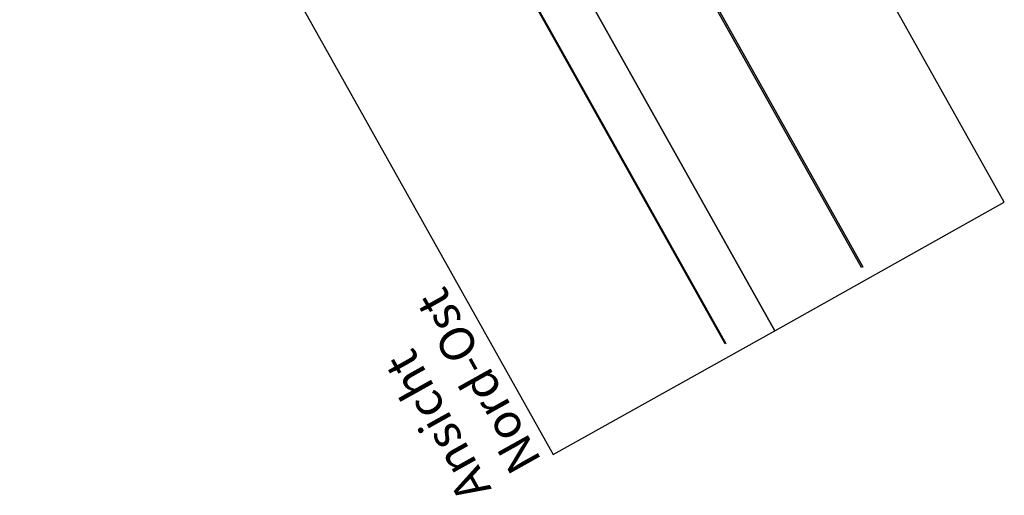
# Model space of a CAD drawing. Header units: metres. Extents: x -141 to 670, y -272 to 642.
# Tile 23 of 34: x 384 to 670, y 146 to 284. Entities that reach past the tile are written whole.
import ezdxf

# ---------------------------------------------------------------- set-up
doc = ezdxf.new("R2010")
doc.units = ezdxf.units.M
doc.header["$LTSCALE"] = 0.05
doc.layers.add('00_Noplot', color=241, linetype='Continuous', lineweight=0, plot=False)
doc.layers.add('_Hilfe', color=40, linetype='Continuous', plot=False)
doc.layers.add('Line 0.05', color=9, linetype='Continuous')
doc.styles.get("Standard").update_dxf_attribs({"font": 'ARIALN.TTF'})

msp = doc.modelspace()

# ---------------------------------------------------------------- hatches: boundary and pattern name
at = {"transparency": 33554687}
for points in [[(628.26, 211.98), (527.03, 392.66), (520.45, 388.97), (485.2, 451.88), (485.64, 452.12), (520.64, 389.65), (527.23, 393.34), (628.7, 212.22)], [(588.72, 189.83), (487.49, 370.51), (480.91, 366.82), (445.66, 429.73), (445.83, 429.83), (480.98, 367.09), (487.57, 370.78), (588.9, 189.92)]]:
    msp.add_hatch(color=256, dxfattribs=at).paths.add_polyline_path(points)

# ---------------------------------------------------------------- linework, layer by layer
at = {"layer": '_Hilfe'}
for points in [[(447.99, 470.4), (603.07, 193.62), (669.8, 231.01), (514.72, 507.79)], [(383.66, 434.36), (538.74, 157.58), (603.07, 193.62), (447.98, 470.41)]]:
    msp.add_lwpolyline(points, close=True, dxfattribs=at)
at = {"layer": 'Line 0.05'}
for points in [[(628.26, 211.98), (527.03, 392.66), (520.45, 388.97), (485.2, 451.88), (485.64, 452.12), (520.64, 389.65), (527.23, 393.34), (628.7, 212.22)], [(588.72, 189.83), (487.49, 370.51), (480.91, 366.82), (445.66, 429.73), (445.83, 429.83), (480.98, 367.09), (487.57, 370.78), (588.9, 189.92)]]:
    msp.add_lwpolyline(points, close=True, dxfattribs=at)

# ---------------------------------------------------------------- texts
at = {"layer": '00_Noplot', "insert": (535.52, 155.78), "char_height": 10.0316, "attachment_point": 7, "rotation": 119.2063}
msp.add_mtext_dynamic_manual_height_columns('Ansicht Nord-Ost', width=98.8766, gutter_width=2.51, heights=[0], dxfattribs=at)

doc.saveas('drawing.dxf')
